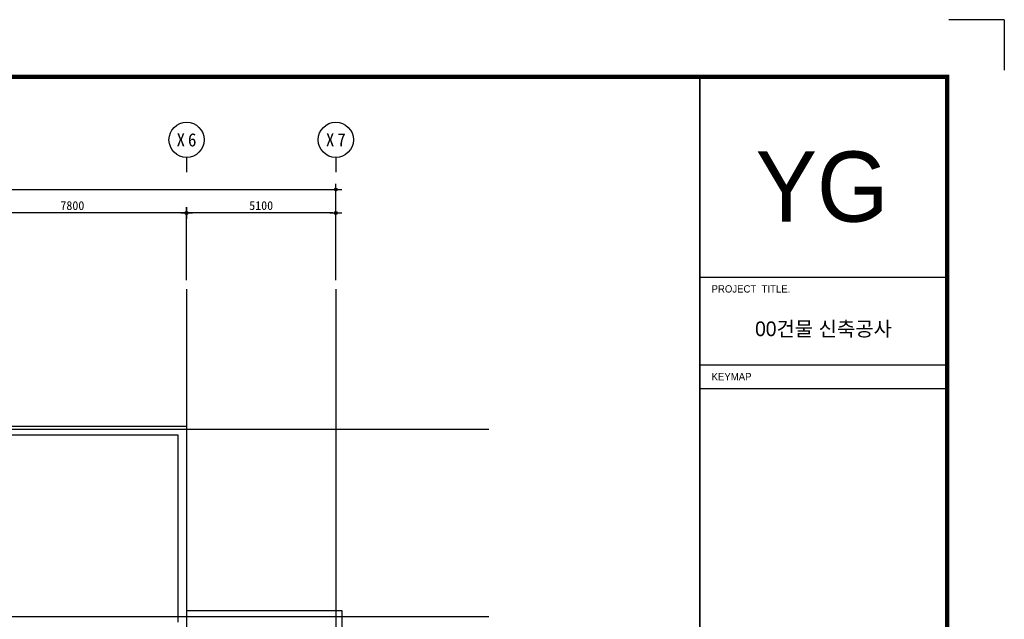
# Model space of a CAD drawing. Header units: millimetres. Extents: x 3669471 to 3753571, y -5256172 to -5196772.
# Tile 4 of 4: x 3719934 to 3753571, y -5217263 to -5196772. Entities that reach past the tile are written whole.
import ezdxf
from ezdxf.enums import TextEntityAlignment as Align

# ---------------------------------------------------------------- set-up
doc = ezdxf.new("R2010")
doc.units = ezdxf.units.MM
doc.header["$MEASUREMENT"] = 0
doc.linetypes.add('CEN', pattern=[66, 60, -2, 2, -2])
doc.layers.get('0').update_dxf_attribs({"linetype": 'CONTINUOUS'})
doc.layers.get('DEFPOINTS').update_dxf_attribs({"linetype": 'CONTINUOUS'})
for name, color, linetype in [('3', 3, 'CONTINUOUS'), ('A_GE_FORM', 7, 'CONTINUOUS'), ('A_GE_TEXT', 3, 'CONTINUOUS'), ('CEN', 13, 'CEN'), ('DI', 1, 'CONTINUOUS'), ('DIM', 7, 'CONTINUOUS'), ('WA1', 2, 'CONTINUOUS')]:
    doc.layers.add(name, color=color, linetype=linetype)
doc.styles.add('GHS', font='txt')
doc.styles.add('HY울릉도 L', font='txt')
doc.styles.add('SDP-S', font='txt')
doc.styles.add('굴림', font='txt')
doc.styles.add('돋움', font='txt')
doc.styles.add('돋움체', font='txt')
doc.styles.add('울릉도L', font='HYWULM.TTF')
doc.dimstyles.new('SMDI-3', dxfattribs={"dimtxt": 3, "dimasz": 1, "dimexe": 2, "dimexo": 3, "dimgap": 1, "dimtad": 1, "dimdsep": 46, "dimtxsty": 'HY울릉도 L', "dimblk": 'Z_DOT', "dimcen": 2.5, "dimdle": 1.5, "dimclrd": 1, "dimclre": 1, "dimclrt": 2, "dimadec": 0, "dimazin": 0, "dimtfac": 1, "dimtix": 1, "dimtmove": 2, "dimatfit": 3, "dimldrblk": 'Z_DOT', "dimfxl": 0, "dimtvp": 1, "dimtolj": 1, "dimtzin": 0, "dimarcsym": 0})

# ---------------------------------------------------------------- blocks, each defined once
blk = doc.blocks.new('sheet _서영')
at = {"layer": 'A_GE_FORM'}
for q in [(-361867.99, -1058464.44), (-361848.99, -1058481.68)]:
    blk.add_line((-361848.99, -1058464.44), q, dxfattribs=at)
at = {"layer": 'A_GE_FORM', "color": 161}
for p, q in [((-361952.99, -1058552.43), (-361868.99, -1058552.43)), ((-361952.99, -1058582.43), (-361868.99, -1058582.43)), ((-361952.99, -1058590.43), (-361868.99, -1058590.43))]:
    blk.add_line(p, q, dxfattribs=at)
at = {"layer": 'A_GE_FORM', "const_width": 1.5}
blk.add_lwpolyline([(-361868.49, -1059038.93), (-362670.49, -1059038.93), (-362670.49, -1058483.93), (-361868.49, -1058483.93)], close=True, dxfattribs=at)
at = {"layer": 'A_GE_FORM', "const_width": 0.6}
blk.add_lwpolyline([(-361952.99, -1059038.93), (-361952.99, -1058483.93)], dxfattribs=at)
at = {"layer": 'A_GE_TEXT', "style": '울릉도L'}
blk.add_text('YG', height=24, dxfattribs=at).set_placement((-361933.93, -1058533.47))
at = {"layer": 'A_GE_TEXT', "style": '돋움'}
for s, p in [('PROJECT  TITLE.', (-361948.99, -1058556.43)), ('KEYMAP', (-361948.99, -1058586.43))]:
    blk.add_text(s, height=2.5, dxfattribs=at).set_placement(p, align=Align.MIDDLE_LEFT)
at = {"layer": 'A_GE_TEXT', "style": '굴림'}
blk.add_text('00건물 신축공사', height=5, dxfattribs=at).set_placement((-361910.74, -1058570.06), align=Align.MIDDLE_CENTER)
blk = doc.blocks.new('Z_DOT')
at = {"layer": 'DIM', "color": 1, "ltscale": 3}
for p, q in [((-2, 0), (2, 0)), ((0, -2), (0, 2))]:
    blk.add_line(p, q, dxfattribs=at)
for radius in [0.5, 0.25]:
    blk.add_circle((0, 0), radius, dxfattribs=at)
blk = doc.blocks.new('*D11')
at = {"layer": 'DEFPOINTS', "color": 0, "ltscale": 3, "transparency": 16777216}
for p in [(3730734, -5202577), (3689334, -5205977), (3730734, -5205977)]:
    blk.add_point(p, dxfattribs=at)
at = {"layer": 'DIM', "color": 1, "lineweight": -2, "ltscale": 3, "transparency": 16777216}
for p, q in [((3689334, -5205677), (3689334, -5202377)), ((3689434, -5202577), (3730634, -5202577)), ((3730734, -5205677), (3730734, -5202377))]:
    blk.add_line(p, q, dxfattribs=at)
at = {"layer": 'DIM', "color": 1, "lineweight": -2, "ltscale": 3, "transparency": 16777216, "xscale": 100, "yscale": 100, "zscale": 100, "rotation": 180}
blk.add_blockref('Z_DOT', (3689334, -5202577), dxfattribs=at)
at = {"layer": 'DIM', "color": 1, "lineweight": -2, "ltscale": 3, "transparency": 16777216, "xscale": 100, "yscale": 100, "zscale": 100}
blk.add_blockref('Z_DOT', (3730734, -5202577), dxfattribs=at)
at = {"layer": 'DIM', "color": 2, "ltscale": 3, "transparency": 16777216, "insert": (3710034, -5202327), "char_height": 300, "attachment_point": 5, "style": 'SDP-S'}
blk.add_mtext('\\A1;41400', dxfattribs=at)
blk = doc.blocks.new('*D12')
at = {"layer": 'DEFPOINTS', "color": 0, "ltscale": 3, "transparency": 16777216}
for p in [(3725634, -5203377), (3725634, -5205977), (3730734, -5205977)]:
    blk.add_point(p, dxfattribs=at)
at = {"layer": 'DIM', "color": 1, "lineweight": -2, "ltscale": 3, "transparency": 16777216}
for p, q in [((3725634, -5205677), (3725634, -5203177)), ((3730734, -5205677), (3730734, -5203177)), ((3730634, -5203377), (3725734, -5203377))]:
    blk.add_line(p, q, dxfattribs=at)
at = {"layer": 'DIM', "color": 1, "lineweight": -2, "ltscale": 3, "transparency": 16777216, "xscale": 100, "yscale": 100, "zscale": 100, "rotation": 180}
blk.add_blockref('Z_DOT', (3725634, -5203377), dxfattribs=at)
at = {"layer": 'DIM', "color": 1, "lineweight": -2, "ltscale": 3, "transparency": 16777216, "xscale": 100, "yscale": 100, "zscale": 100}
blk.add_blockref('Z_DOT', (3730734, -5203377), dxfattribs=at)
at = {"layer": 'DIM', "color": 2, "ltscale": 3, "transparency": 16777216, "insert": (3728184, -5203127), "char_height": 300, "attachment_point": 5, "style": 'SDP-S'}
blk.add_mtext('\\A1;5100', dxfattribs=at)
blk = doc.blocks.new('CCS111')
blk.add_line((0, 8), (0, 3))
blk.add_circle((0, 14), 6)
at = {"color": 3, "style": 'GHS'}
for tag, p in [('X', (-2.45, 14.02)), ('1', (1.44, 14.02))]:
    blk.add_attdef(tag, text='', height=4.5, dxfattribs=at).set_placement(p, align=Align.MIDDLE_CENTER)
blk = doc.blocks.new('*D13')
at = {"layer": 'DEFPOINTS', "color": 0, "ltscale": 3, "transparency": 16777216}
for p in [(3717834, -5203377), (3717834, -5205977), (3725634, -5205977)]:
    blk.add_point(p, dxfattribs=at)
at = {"layer": 'DIM', "color": 1, "lineweight": -2, "ltscale": 3, "transparency": 16777216}
for p, q in [((3717834, -5205677), (3717834, -5203177)), ((3725634, -5205677), (3725634, -5203177)), ((3725534, -5203377), (3717934, -5203377))]:
    blk.add_line(p, q, dxfattribs=at)
at = {"layer": 'DIM', "color": 1, "lineweight": -2, "ltscale": 3, "transparency": 16777216, "xscale": 100, "yscale": 100, "zscale": 100, "rotation": 180}
blk.add_blockref('Z_DOT', (3717834, -5203377), dxfattribs=at)
at = {"layer": 'DIM', "color": 1, "lineweight": -2, "ltscale": 3, "transparency": 16777216, "xscale": 100, "yscale": 100, "zscale": 100}
blk.add_blockref('Z_DOT', (3725634, -5203377), dxfattribs=at)
at = {"layer": 'DIM', "color": 2, "ltscale": 3, "transparency": 16777216, "insert": (3721734, -5203127), "char_height": 300, "attachment_point": 5, "style": 'SDP-S'}
blk.add_mtext('\\A1;7800', dxfattribs=at)

msp = doc.modelspace()

# ---------------------------------------------------------------- linework, layer by layer
at = {"layer": 'CEN'}
for p, q in [((3725634.29, -5205977.477), (3725634.29, -5250325.917)), ((3730734.29, -5205977.477), (3730734.29, -5250325.917)), ((3685098.874, -5210762.953), (3735957.54, -5210762.953)), ((3685098.874, -5217162.953), (3735957.54, -5217162.953))]:
    msp.add_line(p, q, dxfattribs=at)
at = {"layer": 'WA1'}
for points in [[(3694234.29, -5210662.953), (3725634.29, -5210662.953), (3725634.29, -5216962.953)], [(3694234.29, -5210962.953), (3725334.29, -5210962.953), (3725334.29, -5217362.953)], [(3725634.29, -5216962.953), (3730934.29, -5216962.953), (3730934.29, -5246462.953), (3689134.29, -5246462.953), (3689134.29, -5216962.953), (3718134.29, -5216962.953)]]:
    msp.add_lwpolyline(points, dxfattribs=at)

# ---------------------------------------------------------------- block references
at = {"layer": '3', "xscale": 100, "yscale": 100, "zscale": 100}
msp.add_blockref('sheet _서영', (39938470.4, 100649671.693), dxfattribs=at)
at = {"layer": 'DI'}
ref = msp.add_blockref('CCS111', (3725634.29, -5202277.477), dxfattribs=dict(at, xscale=100, yscale=100, zscale=100))
ref.add_attrib('1', '6', dxfattribs={"layer": '0', "color": 3, "height": 450, "style": '돋움체'}).set_placement((3725828.04, -5200876.682), align=Align.MIDDLE_CENTER)
ref.add_attrib('X', 'X', dxfattribs={"layer": '0', "color": 3, "height": 450, "style": '돋움체'}).set_placement((3725439.085, -5200875.686), align=Align.MIDDLE_CENTER)
ref = msp.add_blockref('CCS111', (3730734.29, -5202277.477), dxfattribs=dict(at, xscale=100, yscale=100, zscale=100))
ref.add_attrib('1', '7', dxfattribs={"layer": '0', "color": 3, "height": 450, "style": '돋움체'}).set_placement((3730928.04, -5200876.682), align=Align.MIDDLE_CENTER)
ref.add_attrib('X', 'X', dxfattribs={"layer": '0', "color": 3, "height": 450, "style": '돋움체'}).set_placement((3730539.085, -5200875.686), align=Align.MIDDLE_CENTER)

# ---------------------------------------------------------------- dimensions: what is measured, and where the dimension line sits
at = {"layer": 'DIM', "ltscale": 3}
for base, p1, p2, picture, middle in [((3730734.29, -5202577.477), (3689334.29, -5205977.477), (3730734.29, -5205977.477), '*D11', (3710034.29, -5202327.274)), ((3717834.29, -5203377.477), (3725634.29, -5205977.477), (3717834.29, -5205977.477), '*D13', (3721734.29, -5203127.274)), ((3725634.29, -5203377.477), (3730734.29, -5205977.477), (3725634.29, -5205977.477), '*D12', (3728184.29, -5203127.274))]:
    dim = msp.add_linear_dim(base=base, p1=p1, p2=p2, dimstyle='SMDI-3', override={"dimscale": 100, "dimtxsty": 'SDP-S'}, dxfattribs=at)
    dim.commit()
    dim.dimension.update_dxf_attribs({"geometry": picture, "text_midpoint": middle})

doc.saveas('drawing.dxf')
